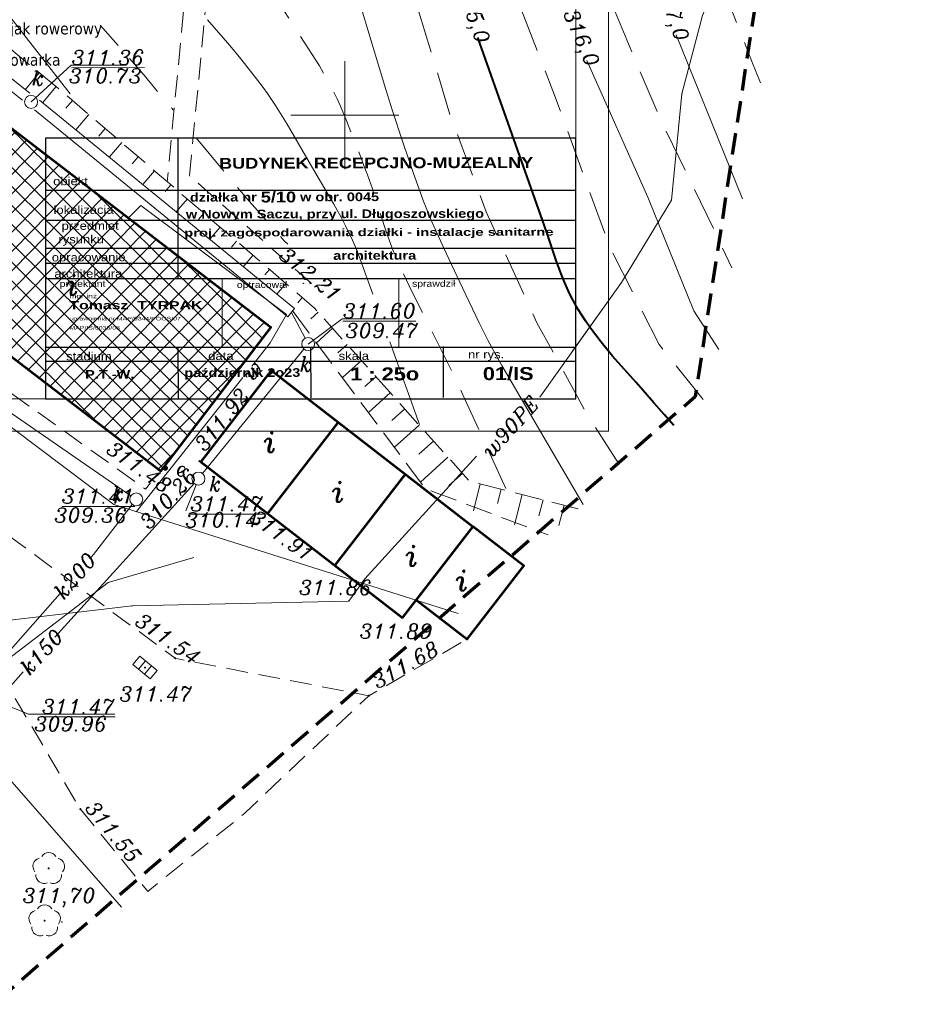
# Model space of a CAD drawing. Extents: x 4615668 to 9294084, y 5334101 to 10688993.
# Tile 16 of 37: x 4651267 to 4651309, y 5338690 to 5338736. Entities that reach past the tile are written whole.
import ezdxf
from ezdxf.enums import TextEntityAlignment as Align

# ---------------------------------------------------------------- set-up
doc = ezdxf.new("R2010")
doc.units = 0
doc.header["$MEASUREMENT"] = 0
for name, pattern in [('BUBZ02', [1.75, 1.25, -0.5]), ('DASHED', [19.05, 12.7, -6.35]), ('KTCR', [1.5, 1, -0.5]), ('l215_500', [2.5, 1.5, -0.4125, 0.175, -0.4125]), ('l266_500', [1, 0.5, -0.5]), ('l423_500', [2, 1.5, -0.5]), ('l641_500', [1.5, 1, -0.5]), ('l812_500', [3, 2, -1]), ('l823_500', [1.75, 1.25, -0.5]), ('l824_500', [1.75, 1.25, -0.5])]:
    doc.linetypes.add(name, pattern=pattern)
for name, color, linetype in [('1', 7, 'Continuous'), ('52', 7, 'Continuous'), ('OPIS', 7, 'Continuous'), ('tpsa_stolarka', 4, 'Continuous')]:
    doc.layers.add(name, color=color, linetype=linetype)
for name, color, linetype, lineweight in [('A_SZRAF', 253, 'Continuous', 5), ('budynek', 7, 'Continuous', 53), ('chodnik', 7, 'l423_500', 13), ('e_elem_naziemne', 7, 'Continuous', 13), ('eNN', 7, 'Continuous', 13), ('funkcja_kondygnacja', 7, 'Continuous', 13), ('hatch', 253, 'Continuous', 0), ('k', 7, 'Continuous', 13), ('k_elem_naziemne', 7, 'Continuous', 13), ('k_rzedne', 7, 'Continuous', 13), ('pkt_wys', 7, 'Continuous', 13), ('robocza26', 7, 'Continuous', 13), ('robocza50', 7, 'Continuous', 13), ('rowy', 7, 'l266_500', 13), ('skarpa_dol', 7, 'l824_500', 13), ('skarpa_gora', 7, 'l823_500', 13), ('skarpa_umoc', 7, 'Continuous', 13), ('w', 7, 'Continuous', 13), ('w_opis', 7, 'Continuous', 13), ('warst_ciagla', 7, 'Continuous', 0), ('warst_opis', 7, 'Continuous', 0), ('warst_pogrub', 7, 'Continuous', 40), ('warst_przeryw', 7, 'l812_500', 0), ('Wymiar', 7, 'Continuous', 9), ('zakresy', 7, 'l215_500', 70), ('zielen', 7, 'Continuous', 13)]:
    doc.layers.add(name, color=color, linetype=linetype, lineweight=lineweight)
doc.styles.add('ARIAL', font='arial.ttf', dxfattribs={"height": 10})
doc.styles.add('ARIAL_WYM50', font='arial.ttf', dxfattribs={"height": 15})
doc.styles.add('courier', font='stylu.ttf')
doc.styles.add('Style-ITALIC_1250', font='ITALIC_1250.shx')
doc.styles.add('tomek14', font='ISOCP.shx', dxfattribs={"height": 14})
doc.styles.add('txt', font='TXT', dxfattribs={"height": 0.2})

# ---------------------------------------------------------------- blocks, each defined once
blk = doc.blocks.new('WYS')
at = {"layer": '52', "color": 67, "linetype": 'Continuous'}
blk.add_circle((0, 0), 0.08, dxfattribs=at)
blk = doc.blocks.new('506_5')
at = {"layer": 'k_elem_naziemne', "color": 24, "linetype": 'Continuous', "lineweight": 13}
blk.add_circle((0, 0), 0.3, dxfattribs=at)
blk = doc.blocks.new('922_5')
at = {"layer": 'zielen', "linetype": 'Continuous', "lineweight": 13}
h = blk.add_hatch(color=96, dxfattribs=at)
edge = h.paths.add_edge_path()
edge.add_arc((0, 0), 0.05, 0, 360)
at = {"layer": 'zielen', "color": 96, "linetype": 'Continuous', "lineweight": 13}
for centre, start, end in [((-0.352, 0.098), 101.9988, 221.9759), ((0.005, 0.357), 30.1243, 149.8757), ((0.362, 0.098), 318.0241, 78.0012), ((-0.215, -0.321), 174.335, 293.7607), ((0.225, -0.321), 246.2393, 5.665)]:
    blk.add_arc(centre, 0.375, start, end, dxfattribs=at)
blk = doc.blocks.new('501_5_2')
at = {"layer": 'e_elem_naziemne', "linetype": 'Continuous', "lineweight": 13}
h = blk.add_hatch(color=7, dxfattribs=at)
edge = h.paths.add_edge_path()
edge.add_arc((0, 0), 0.125, 0, 360)
blk = doc.blocks.new('509_5')
at = {"layer": 'k_elem_naziemne', "color": 7, "linetype": 'Continuous', "lineweight": 13}
for p, q in [((-0.18, -0.25), (-0.18, 0.25)), ((0.18, -0.25), (0.18, 0.25))]:
    blk.add_line(p, q, dxfattribs=at)
at = {"layer": 'k_elem_naziemne', "color": 7, "linetype": 'Continuous', "lineweight": 13, "flags": 128}
blk.add_lwpolyline([(0.52, -0.25), (-0.52, -0.25), (-0.52, 0.25), (0.52, 0.25)], close=True, dxfattribs=at)
blk = doc.blocks.new('801_5')
at = {"layer": 'pkt_wys', "linetype": 'Continuous', "lineweight": 13}
h = blk.add_hatch(color=7, dxfattribs=at)
edge = h.paths.add_edge_path()
edge.add_arc((0, 0), 0.05, 0, 360)
blk = doc.blocks.new('G$C3390F2A0')
at = {"layer": 'budynek', "color": 7, "linetype": 'Continuous', "lineweight": 53}
for p, q in [((152.458, 95.995), (149.192, 91.776)), ((155.566, 93.589), (152.308, 89.38))]:
    blk.add_line(p, q, dxfattribs=at)
at = {"layer": 'budynek', "color": 7, "linetype": 'Continuous', "lineweight": 53, "flags": 128}
for points in [[(119.808, 112.453), (124.906, 119.109), (137.031, 109.822), (137.038, 109.832), (149.345, 100.39), (144.247, 93.734)], [(155.417, 86.945), (146.11, 94.149), (149.382, 98.376), (158.689, 91.172)], [(158.689, 91.172), (156.07, 87.788), (158.428, 85.963), (161.047, 89.347)]]:
    blk.add_lwpolyline(points, close=True, dxfattribs=at)
at = {"layer": 'chodnik', "color": 7, "linetype": 'KTCR', "lineweight": 13, "flags": 128}
for points in [[(151.068, 142.8), (146.448, 126.811), (144.556, 107.113)], [(151.918, 142.141), (147.434, 126.622), (145.589, 107.394), (151.438, 102.218)], [(91.05, 116.682), (94.448, 116.483), (97.042, 116.054), (100.367, 114.528), (112.897, 105.533), (112.897, 105.533), (121.73, 97.085), (136.288, 85.332), (136.288, 85.332), (140.543, 78.104), (140.543, 78.104)], [(117.042, 109.94), (116.626, 108.389), (118.971, 111.336), (131.21, 101.72), (143.551, 92.899), (143.785, 93.184)], [(114.554, 108.033), (123.919, 100.562), (144.928, 85.077), (153.883, 83.349)], [(140.543, 78.104), (143.66, 74.304), (148.148, 77.916), (153.883, 83.349), (158.428, 85.963)]]:
    blk.add_lwpolyline(points, dxfattribs=at)
at = {"layer": 'eNN', "color": 1, "linetype": 'Continuous', "lineweight": 13, "flags": 128}
blk.add_lwpolyline([(145.794, 89.743), (141.831, 88.583), (136.68, 84.656), (132.082, 89.313), (123.604, 93.063), (117.592, 99.799)], dxfattribs=at)
at = {"layer": 'k', "color": 24, "linetype": 'Continuous', "lineweight": 13}
for p, q in [((150.936, 99.871), (150.305, 101.071)), ((146.193, 93.617), (150.883, 99.376)), ((142.881, 92.595), (135.743, 97.513)), ((139.368, 86.048), (145.803, 93.162)), ((139.612, 88.068), (135.79, 83.757)), ((135.579, 81.861), (137.899, 84.445)), ((135.576, 81.412), (142.447, 73.567))]:
    blk.add_line(p, q, dxfattribs=at)
at = {"layer": 'k', "color": 24, "linetype": 'Continuous', "lineweight": 13, "flags": 128}
blk.add_lwpolyline([(142.944, 92.188), (141.151, 89.879), (141.049, 89.759)], dxfattribs=at)
at = {"layer": 'k_rzedne', "color": 24, "linetype": 'Continuous', "lineweight": 13}
blk.add_line((145.418, 91.893), (145.894, 93.105), dxfattribs=at)
at = {"layer": 'k_rzedne', "color": 24, "linetype": 'Continuous', "lineweight": 13, "flags": 128}
for points in [[(138.266, 110.802), (140.123, 112.499), (142.68, 112.499)], [(151.076, 99.606), (152.643, 100.776), (155.168, 100.776)], [(135.868, 83.419), (138.143, 82.489), (142.143, 82.489)]]:
    blk.add_lwpolyline(points, dxfattribs=at)
at = {"layer": 'robocza26', "color": 7, "linetype": 'Continuous', "lineweight": 0}
for p, q in [((152.769, 107.688), (152.769, 112.688)), ((150.269, 110.188), (152.769, 110.188)), ((150.269, 110.188), (155.269, 110.188)), ((152.769, 110.188), (155.269, 110.188))]:
    blk.add_line(p, q, dxfattribs=at)
at = {"layer": 'robocza50', "color": 7, "linetype": 'Continuous', "lineweight": 0}
for p, q in [((152.769, 107.688), (152.769, 112.688)), ((150.269, 110.188), (152.769, 110.188)), ((150.269, 110.188), (155.269, 110.188)), ((152.769, 110.188), (155.269, 110.188))]:
    blk.add_line(p, q, dxfattribs=at)
at = {"layer": 'rowy', "color": 7, "linetype": 'Continuous', "lineweight": 13}
for p, q in [((150.447, 101.245), (138.659, 110.876)), ((150.132, 100.859), (138.416, 110.431)), ((150.447, 101.245), (150.132, 100.859))]:
    blk.add_line(p, q, dxfattribs=at)
at = {"layer": 'rowy', "color": 7, "linetype": 'Continuous', "lineweight": 13, "flags": 128}
for points in [[(138.208, 111.198), (125.079, 121.701), (116.64, 110.235)], [(137.873, 110.877), (125.173, 120.985), (117.042, 109.94)]]:
    blk.add_lwpolyline(points, dxfattribs=at)
at = {"layer": 'skarpa_dol', "color": 7, "linetype": 'BUBZ02', "lineweight": 13, "flags": 128}
blk.add_lwpolyline([(150.376, 101.117), (156.492, 92.92), (162.174, 90.779)], dxfattribs=at)
at = {"layer": 'skarpa_gora', "color": 7, "linetype": 'BUBZ02', "lineweight": 13, "flags": 128}
blk.add_lwpolyline([(163.557, 91.986), (158.529, 93.27), (151.372, 101.262), (139.637, 111.337), (129.274, 119.838), (125.118, 122.887), (116.283, 110.605), (116.665, 110.154)], dxfattribs=at)
at = {"layer": 'skarpa_umoc', "color": 7, "linetype": 'Continuous', "lineweight": 13}
for p, q in [((138.643, 112.152), (137.997, 111.366)), ((139.416, 111.518), (138.797, 110.764)), ((140.179, 110.871), (139.867, 110.508)), ((140.938, 110.22), (140.33, 109.511)), ((141.697, 109.569), (141.4, 109.224)), ((142.455, 108.918), (141.879, 108.246)), ((143.214, 108.266), (142.933, 107.939)), ((143.973, 107.614), (143.427, 106.98)), ((144.732, 106.963), (144.467, 106.655)), ((145.49, 106.312), (144.977, 105.715)), ((146.249, 105.66), (146, 105.371)), ((147.008, 105.009), (146.526, 104.448)), ((147.766, 104.358), (147.534, 104.087)), ((148.525, 103.706), (148.076, 103.182)), ((149.284, 103.055), (149.067, 102.802)), ((150.043, 102.403), (149.625, 101.917)), ((150.801, 101.752), (150.601, 101.518)), ((151.537, 101.077), (151.192, 100.768)), ((152.204, 100.333), (151.429, 99.638)), ((152.872, 99.588), (152.442, 99.203)), ((153.539, 98.842), (152.661, 98.056)), ((154.206, 98.097), (153.693, 97.639)), ((154.874, 97.353), (153.861, 96.446)), ((155.54, 96.608), (154.944, 96.074)), ((156.207, 95.863), (155.062, 94.837)), ((156.874, 95.118), (156.195, 94.509)), ((157.542, 94.373), (156.263, 93.228)), ((158.209, 93.628), (157.579, 93.065)), ((159.032, 93.142), (158.714, 91.894)), ((160.002, 92.894), (159.832, 92.231)), ((160.971, 92.647), (160.612, 91.242)), ((161.939, 92.399), (161.75, 91.657)), ((162.909, 92.152), (162.668, 91.21))]:
    blk.add_line(p, q, dxfattribs=at)
at = {"layer": 'w', "color": 160, "linetype": 'Continuous', "lineweight": 13}
blk.add_line((148.052, 98.056), (143.137, 91.863), dxfattribs=at)
at = {"layer": 'w', "color": 160, "linetype": 'Continuous', "lineweight": 13, "flags": 128}
for points in [[(173.81, 123.411), (173.324, 122.673), (171.019, 118.821), (169.314, 114.799), (168.358, 111.167), (167.873, 106.257), (165.558, 102.444), (161.79, 97.153)], [(173.81, 123.411), (173.324, 122.673), (171.019, 118.821), (169.314, 114.799), (168.358, 111.167), (167.873, 106.257), (165.558, 102.444), (163.291, 99.262)], [(142.766, 105.437), (143.337, 106.009), (150.076, 100.975), (149.325, 99.661), (148.476, 98.59)], [(158.012, 87.149), (142.091, 92.194), (129.273, 101.829), (127.111, 103.449)], [(158.867, 94.417), (153.693, 88.751), (152.955, 87.72), (142.935, 87.498), (133.195, 86.369), (133.195, 86.369), (133.195, 86.369)]]:
    blk.add_lwpolyline(points, dxfattribs=at)
at = {"layer": 'w', "color": 160, "linetype": 'Continuous', "lineweight": 13}
for p in [(168.358, 111.167), (167.873, 106.257), (165.558, 102.444), (163.291, 99.262), (163.291, 99.262), (153.693, 88.751), (142.935, 87.498), (152.955, 87.72)]:
    blk.add_point(p, dxfattribs=at)
at = {"layer": 'warst_ciagla', "color": 21, "linetype": 'Continuous', "lineweight": 0, "flags": 128}
for points in [[(140.067, 111.172), (137.053, 115.038), (136.698, 115.476), (136.454, 115.762), (135.948, 116.319), (135.688, 116.591), (135.156, 117.125), (134.611, 117.647), (133.501, 118.67), (132.274, 119.772), (131.655, 120.315), (130.718, 121.119), (129.292, 122.302), (129.001, 122.533), (128.41, 122.982), (127.617, 123.575), (127.226, 123.878), (126.654, 124.351)], [(163.792, 92.19), (160.031, 98.609), (159.809, 98.998), (159.388, 99.787), (158.988, 100.588), (158.214, 102.205), (157.576, 103.539), (157.265, 104.209), (156.815, 105.222), (156.397, 106.248), (156.203, 106.768), (155.946, 107.49), (155.451, 108.939), (154.977, 110.395), (154.67, 111.369), (154.075, 113.321), (153.355, 115.741)], [(146.429, 114.596), (147.453, 113.403), (147.955, 112.798), (148.692, 111.875), (148.996, 111.469), (149.192, 111.194), (149.568, 110.634), (150.102, 109.775), (151.121, 108.021), (152.266, 106.07), (152.629, 105.412), (152.803, 105.079), (153.127, 104.403), (153.276, 104.06), (153.479, 103.535), (154.065, 101.905)], [(171.155, 106.315), (168.087, 113.907)], [(163.963, 112.717), (166.775, 106.403), (168.909, 101.143), (170.073, 99.35)], [(154.853, 99.711), (156.224, 95.892)]]:
    blk.add_lwpolyline(points, dxfattribs=at)
at = {"layer": 'warst_pogrub', "color": 21, "linetype": 'Continuous', "lineweight": 40, "flags": 128}
blk.add_lwpolyline([(167.984, 95.847), (167.531, 96.35), (167.053, 96.895), (166.239, 97.822), (165.15, 99.053), (164.626, 99.686), (164.128, 100.342), (163.893, 100.681), (163.559, 101.207), (163.316, 101.643), (163.168, 101.938), (162.899, 102.541), (162.776, 102.846), (162.546, 103.464), (162.122, 104.712), (161.907, 105.335), (158.916, 113.78)], dxfattribs=at)
at = {"layer": 'warst_przeryw', "color": 21, "linetype": 'l812_500', "lineweight": 0, "flags": 128}
for points in [[(114.985, 150.464), (117.694, 145.365), (120.365, 140.671), (121.818, 138.421), (124.873, 134.02), (128.634, 128.841), (129.761, 127.414), (132.151, 124.675), (133.545, 123.328), (135.488, 121.615), (136.385, 120.687), (139.822, 116.197), (142.283, 113.408)], [(169.347, 97.036), (167.303, 99.585), (165.043, 104.05), (162.391, 111.319), (158.762, 120.612), (157.007, 126.469), (154.357, 131.385), (151.5, 137.31), (151.061, 138.213)], [(156.405, 137.23), (159.482, 130.946), (161.492, 125.303), (162.934, 121.141), (165.073, 115.413), (167.424, 109.855), (169.901, 104.793), (170.66, 103.127)], [(171.988, 111.68), (171.594, 112.667), (168.562, 120.421), (163.909, 131.556)], [(148.905, 131.292), (150.581, 129.144), (152.239, 126.555), (153.686, 122.134), (155.913, 115.86), (157.656, 110.153), (159.309, 105.722), (161.657, 100.583), (164.003, 96.293), (165.626, 93.79)], [(160.217, 92.932), (158.234, 97.262), (157.913, 97.947), (157.246, 99.304), (155.887, 102.007), (155.45, 102.916), (155.239, 103.373), (155.036, 103.846), (154.911, 104.166), (154.681, 104.812), (154.048, 106.775), (153.822, 107.424), (153.7, 107.745), (152.868, 109.894), (152.571, 110.601), (152.413, 110.95), (152.075, 111.636), (151.892, 111.971), (151.597, 112.463), (148.361, 117.521), (146.913, 119.777)], [(142.814, 112.807), (143.5, 112.03), (144.828, 110.433)], [(145.891, 109.14), (147.607, 107.082), (148.354, 106.213), (149.366, 105.068), (149.87, 104.493), (149.986, 104.367), (150.134, 104.221)]]:
    blk.add_lwpolyline(points, dxfattribs=at)
at = {"layer": 'zakresy', "color": 217, "linetype": 'l641_500', "lineweight": 70, "flags": 128}
blk.add_lwpolyline([(6.931, 10.558), (39.477, 110.069), (74.623, 175.45), (179.151, 163.591), (168.968, 97.168), (66.518, 8.467), (6.931, 10.558)], dxfattribs=at)
at = {"layer": 'e_elem_naziemne', "color": 7, "linetype": 'Continuous', "lineweight": 13, "rotation": 326.0509479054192}
blk.add_blockref('501_5_2', (144.467, 93.873), dxfattribs=at)
at = {"layer": 'k_elem_naziemne', "color": 24, "linetype": 'Continuous', "lineweight": 13}
for p, rotation in [((138.266, 110.802), 270.1967829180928), ((151.076, 99.606), 281.9504382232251), ((146.004, 93.384), 251.6646618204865), ((143.128, 92.425), 270.0657797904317)]:
    blk.add_blockref('506_5', p, dxfattribs=dict(at, rotation=rotation))
at = {"layer": 'k_elem_naziemne', "color": 7, "linetype": 'Continuous', "lineweight": 13, "rotation": 320.5787574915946}
blk.add_blockref('509_5', (143.533, 84.651), dxfattribs=at)
at = {"layer": 'pkt_wys', "color": 7, "linetype": 'Continuous', "lineweight": 13, "xscale": 0.1, "yscale": 0.1, "zscale": 0.1, "rotation": 0.06577989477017}
for p in [(150.852, 102.408), (139.696, 72.882)]:
    blk.add_blockref('WYS', p, dxfattribs=at)
at = {"layer": 'pkt_wys', "color": 7, "linetype": 'Continuous', "lineweight": 13}
for p in [(146.052, 94.194), (144.102, 93.555), (149.192, 91.776), (152.308, 89.38), (155.417, 86.945), (144.928, 85.077), (143.533, 84.651), (153.883, 83.349), (140.543, 78.104)]:
    blk.add_blockref('801_5', p, dxfattribs=at)
at = {"layer": 'zielen', "color": 96, "linetype": 'Continuous', "lineweight": 13}
for p in [(139.075, 75.365), (138.887, 72.946)]:
    blk.add_blockref('922_5', p, dxfattribs=at)
at = {"layer": 'e_elem_naziemne', "color": 7, "linetype": 'Continuous', "lineweight": 13, "style": 'Style-ITALIC_1250'}
blk.add_text('e', height=0.68, dxfattribs=at).set_placement((145.213, 93.836), align=Align.MIDDLE_CENTER)
at = {"layer": 'funkcja_kondygnacja', "color": 7, "linetype": 'Continuous', "lineweight": 13, "style": 'Style-ITALIC_1250'}
for p in [(140.144, 102.344), (149.289, 95.078), (152.445, 92.778), (155.85, 89.818), (158.168, 88.677)]:
    blk.add_text('i', height=0.94, dxfattribs=at).set_placement(p, align=Align.MIDDLE_CENTER)
at = {"layer": 'k', "color": 24, "linetype": 'Continuous', "lineweight": 13, "char_height": 0.68, "attachment_point": 5, "line_spacing_factor": 0.722892, "style": 'txt'}
for s, insert, rotation in [('\\FITALIC_1250.shx;k200', (140.294, 88.893), 49.6523), ('\\FITALIC_1250.shx;k150', (138.753, 85.377), 47.5182)]:
    blk.add_mtext(s, dxfattribs=dict(at, insert=insert, rotation=rotation))
at = {"layer": 'k_elem_naziemne', "color": 24, "linetype": 'Continuous', "lineweight": 13, "style": 'Style-ITALIC_1250'}
for p in [(138.292, 111.561), (150.679, 98.344), (146.484, 92.81), (141.996, 92.353)]:
    blk.add_text('k', height=0.68, dxfattribs=at).set_placement(p)
at = {"layer": 'k_rzedne', "color": 24, "linetype": 'Continuous', "lineweight": 13, "char_height": 0.68, "line_spacing_factor": 0.722892, "style": 'txt'}
for s, insert, attachment_point, rotation in [('\\FITALIC_1250.shx;\\L311.36', (140.135, 112.517), 7, 0.0658), ('\\FITALIC_1250.shx;310.73', (140.007, 112.347), 1, 0.0658), ('\\FITALIC_1250.shx;\\L311.60', (152.681, 100.795), 7, 0.0658), ('\\FITALIC_1250.shx;309.47', (152.798, 100.568), 1, 0.0658), ('\\FITALIC_1250.shx;310.26', (143.217, 91.449), 1, 47.5194), ('\\FITALIC_1250.shx;\\L311.41', (139.68, 92.235), 7, 0.0658), ('\\FITALIC_1250.shx;\\L311.47', (145.625, 91.879), 7, 0.0658), ('\\FITALIC_1250.shx;309.36', (139.34, 92.038), 1, 0.0658), ('\\FITALIC_1250.shx;310.14', (145.389, 91.812), 1, 0.0658), ('\\FITALIC_1250.shx;\\L311.47', (138.764, 82.504), 7, 0.0658), ('\\FITALIC_1250.shx;309.96', (138.41, 82.391), 1, 0.0658)]:
    blk.add_mtext(s, dxfattribs=dict(at, insert=insert, attachment_point=attachment_point, rotation=rotation))
at = {"layer": 'pkt_wys', "color": 7, "linetype": 'Continuous', "lineweight": 13, "style": 'Style-ITALIC_1250'}
for s, rotation, p in [('311.92', 51.4015, (146.294, 94.583)), ('311.48', 324.8814, (141.69, 94.616)), ('311.91', 324.1839, (148.308, 91.458)), ('311.54', 325.204, (143.01, 86.667)), ('311.68', 29.7133, (154.274, 83.647)), ('311.55', 309.5408, (140.723, 78.136))]:
    blk.add_text(s, height=0.68, rotation=rotation, dxfattribs=at).set_placement(p)
for s, p in [('311.86', (150.654, 88.017)), ('311.89', (153.449, 85.989)), ('311.47', (142.348, 83.088))]:
    blk.add_text(s, height=0.68, dxfattribs=at).set_placement(p)
at = {"layer": 'pkt_wys', "color": 7, "linetype": 'Continuous', "lineweight": 13, "char_height": 0.68, "attachment_point": 7, "line_spacing_factor": 0.722892, "style": 'txt'}
for s, insert, rotation in [('\\FITALIC_1250.shx;312.21', (149.665, 103.617), 321.0675), ('\\FITALIC_1250.shx;311,70', (137.87, 73.565), 0.0658)]:
    blk.add_mtext(s, dxfattribs=dict(at, insert=insert, rotation=rotation))
at = {"layer": 'w', "color": 160, "linetype": 'Continuous', "lineweight": 13, "insert": (159.545, 94.302), "char_height": 0.68, "attachment_point": 7, "rotation": 47.6684, "line_spacing_factor": 0.722892, "style": 'txt'}
blk.add_mtext('\\FITALIC_1250.shx;w90PE', dxfattribs=at)
at = {"layer": 'w_opis', "color": 160, "linetype": 'Continuous', "lineweight": 13, "insert": (148.488, 97.828), "char_height": 0.68, "attachment_point": 7, "rotation": 51.5615, "line_spacing_factor": 0.722892, "style": 'txt'}
blk.add_mtext('\\FITALIC_1250.shx;w', dxfattribs=at)
at = {"layer": 'warst_opis', "color": 21, "linetype": 'Continuous', "lineweight": 0, "char_height": 0.68, "attachment_point": 5, "line_spacing_factor": 0.722892, "style": 'txt'}
for s, insert, rotation in [('\\FITALIC_1250.shx;315,0', (158.644, 114.822), 289.1037), ('\\FITALIC_1250.shx;317,0', (167.858, 114.926), 288.7929), ('\\FITALIC_1250.shx;316,0', (163.631, 113.722), 293.1315)]:
    blk.add_mtext(s, dxfattribs=dict(at, insert=insert, rotation=rotation))

msp = doc.modelspace()

# ---------------------------------------------------------------- hatches: boundary and pattern name
at = {"layer": 'A_SZRAF', "lineweight": 0, "ltscale": 40, "transparency": 33554687}
h = msp.add_hatch(dxfattribs=at)
h.set_pattern_fill('ANSI37', color=256, scale=5, angle=0.5)
h.set_pattern_definition([(45.5, (-2238.741, -612.6516), (-0.44578153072, 0.43806829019), []), (135.5, (-2238.741, -612.6516), (-0.43806829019, -0.44578153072), [])])
h.paths.add_polyline_path([(4651254.546, 5338740.367), (4651278.986, 5338721.648), (4651273.888, 5338714.992), (4651249.448, 5338733.711)])

# ---------------------------------------------------------------- linework, layer by layer
at = {"lineweight": 0, "ltscale": 40}
for p, q in [((4651276.739, 5338723.868), (4651276.739, 5338720.695)), ((4651284.911, 5338723.868), (4651284.911, 5338720.695))]:
    msp.add_line(p, q, dxfattribs=at)
for p in [(4651276.739, 5338723.868), (4651284.912, 5338723.868)]:
    msp.add_point(p, dxfattribs=at)
at = {"layer": 'hatch', "color": 252}
for points in [[(4651189.598, 5338716.827), (4651294.598, 5338716.827), (4651294.598, 5338790.527), (4651189.598, 5338790.527)], [(4651189.598, 5338716.827), (4651294.598, 5338716.827), (4651294.598, 5338790.527), (4651189.598, 5338790.527)], [(4651197.598, 5338789.027), (4651293.098, 5338789.027), (4651293.098, 5338718.327), (4651197.598, 5338718.327)]]:
    msp.add_lwpolyline(points, close=True, dxfattribs=at)
at = {"layer": 'OPIS'}
for p, q in [((4651274.696, 5338730.37), (4651274.688, 5338723.868)), ((4651293.067, 5338727.947), (4651268.568, 5338727.947)), ((4651293.074, 5338727.947), (4651268.575, 5338727.947)), ((4651293.078, 5338726.566), (4651268.579, 5338726.566)), ((4651293.082, 5338725.274), (4651268.583, 5338725.274)), ((4651293.083, 5338724.573), (4651268.585, 5338724.573)), ((4651293.085, 5338723.868), (4651268.565, 5338723.868)), ((4651293.092, 5338720.695), (4651268.593, 5338720.695)), ((4651274.694, 5338720.711), (4651274.7, 5338718.343)), ((4651280.818, 5338720.695), (4651280.833, 5338718.36)), ((4651286.959, 5338720.744), (4651286.966, 5338718.376)), ((4651293.094, 5338720.049), (4651268.595, 5338720.049))]:
    msp.add_line(p, q, dxfattribs=at)
msp.add_lwpolyline([(4651268.568, 5338718.327), (4651293.098, 5338718.327), (4651293.093, 5338730.37), (4651268.563, 5338730.37)], close=True, dxfattribs=at)

# ---------------------------------------------------------------- block references
at = {"layer": 'Wymiar', "color": 242, "linetype": 'DASHED', "lineweight": 30, "ltscale": 0.01}
msp.add_blockref('G$C3390F2A0', (4651129.64, 5338621.247), dxfattribs=at)

# ---------------------------------------------------------------- texts
at = {"layer": '1', "insert": (4651285.935, 5338727.239), "char_height": 0.4, "width": 22.11936, "attachment_point": 5, "rotation": 0.1544, "style": 'ARIAL_WYM50'}
msp.add_mtext('\\A1;\\pxql;{\\W1.2;\\fArial|b1|i0|c238|p34;  działka nr \\H1.25x;5/10\\H0.8x; w obr. 0045\\P w Nowym Saczu, przy ul. Długoszowskiego }', dxfattribs=at)
at = {"layer": 'OPIS', "rotation": 0.1544}
for s, insert, char_height, width, attachment_point, style in [('{\\W1.2;\\fArial|b1|i0|c238|p34; BUDYNEK RECEPCJNO-MUZEALNY}', (4651283.742, 5338729.224), 0.5, 19.43959, 5, 'ARIAL_WYM50'), ('{\\fEuphemia|b0|i0|c0|p34;\\W1.2;obiekt}', (4651269.726, 5338728.383), 0.375, 17.77517, 5, 'ARIAL_WYM50'), ('{\\fEuphemia|b0|i0|c0|p34;\\W1.2;lokalizacja}', (4651270.332, 5338727.002), 0.375, 17.77517, 5, 'ARIAL_WYM50'), ('{\\fEuphemia|b0|i0|c0|p34;\\W1.2;     przedmiot\\Prysunku}', (4651270.218, 5338725.953), 0.375, 17.77517, 5, 'ARIAL_WYM50'), ('{\\W1.4;\\fArial|b1|i0|c238|p34;\\C0; \\H0.875x;proj. zagospodarowania działki - instalacje sanitarne}', (4651274.765, 5338726.17), 0.4, 18.39809, 1, 'ARIAL'), ('{\\fArial|b1|i0|c238|p34;\\W1.2;architektura}', (4651283.792, 5338724.949), 0.4, 17.77517, 5, 'ARIAL_WYM50'), ('{\\fEuphemia|b0|i0|c0|p34;\\W1.2;opracowanie}', (4651270.567, 5338724.809), 0.375, 17.77517, 5, 'ARIAL_WYM50'), ('{\\fEuphemia|b0|i0|c0|p34;\\W1.2;architektura}', (4651270.55, 5338724.104), 0.375, 17.77517, 5, 'ARIAL_WYM50'), ('{\\W1.2;\\FEuphemia|c0;projektant}', (4651270.286, 5338723.599), 0.3, 17.77517, 5, 'ARIAL_WYM50'), ('{\\W1.2;\\FEuphemia|c0;optracował}', (4651278.583, 5338723.553), 0.3, 17.77517, 5, 'ARIAL_WYM50'), ('{\\W1.2;\\FEuphemia|c0;sprawdził}', (4651286.523, 5338723.605), 0.3, 17.77517, 5, 'ARIAL_WYM50'), ('{\\fEuphemia|b0|i0|c0|p34;\\W1.2;stadium}', (4651270.578, 5338720.285), 0.375, 17.77517, 5, 'ARIAL_WYM50'), ('{\\fEuphemia|b0|i0|c0|p34;\\W1.2;data}', (4651276.679, 5338720.302), 0.375, 17.77517, 5, 'ARIAL_WYM50'), ('{\\fEuphemia|b0|i0|c0|p34;\\W1.2;skala}', (4651282.827, 5338720.302), 0.375, 17.77517, 5, 'ARIAL_WYM50'), ('{\\fEuphemia|b0|i0|c0|p34;\\W1.2;nr rys.}', (4651288.944, 5338720.318), 0.375, 17.77517, 5, 'ARIAL_WYM50'), ('{\\W1.2;\\fArial|b1|i0|c238|p34;P.T.-W.}', (4651271.539, 5338719.453), 0.4, 17.77517, 5, 'ARIAL_WYM50'), ('{\\W1.2;\\fArial|b1|i0|c238|p34;październik 2o23}', (4651277.672, 5338719.47), 0.4, 17.77517, 5, 'ARIAL_WYM50'), ('{\\W1.2;\\fArial|b1|i0|c238|p34;\\C0;1 : 25o}', (4651282.66, 5338719.768), 0.6, 18.39809, 1, 'ARIAL'), ('{\\W1.2;\\fArial|b1|i0|c238|p34;\\C0;01/IS}', (4651288.793, 5338719.784), 0.6, 18.39809, 1, 'ARIAL')]:
    msp.add_mtext(s, dxfattribs=dict(at, insert=insert, char_height=char_height, width=width, attachment_point=attachment_point, style=style))
at = {"layer": 'OPIS', "color": 7, "attachment_point": 1, "rotation": 360, "style": 'courier'}
for s, insert, char_height, width in [('{\\W1.4;\\fArial|b0|i0|c238|p34;\\H0.6097x;mgr inż. \\P\\fArial|b1|i0|c238|p34;\\H1.875x;Tomasz  TYRPAK}', (4651269.674, 5338723.171), 0.32805, 13.54278), ('{\\W1.4;\\fArial|b0|i0|c238|p34;uprawnienia nr MAP/0344/POOS/07}', (4651269.677, 5338722.111), 0.16403, 9.02852), ('{\\W1.4;\\fArial|b0|i0|c238|p34;MAP/IS/0036/08}', (4651269.677, 5338721.683), 0.16403, 9.02852)]:
    msp.add_mtext(s, dxfattribs=dict(at, insert=insert, char_height=char_height, width=width))
at = {"layer": 'tpsa_stolarka', "color": 0, "ltscale": 2.5, "char_height": 0.54, "width": 14.07488, "attachment_point": 1, "style": 'tomek14'}
for s, insert in [('{\\fTahoma|b0|i0|c238|p34;stojak rowerowy }', (4651265.964, 5338735.709)), ('{\\fTahoma|b0|i0|c238|p34;ładowarka}', (4651265.964, 5338734.26))]:
    msp.add_mtext(s, dxfattribs=dict(at, insert=insert))

doc.saveas('drawing.dxf')
